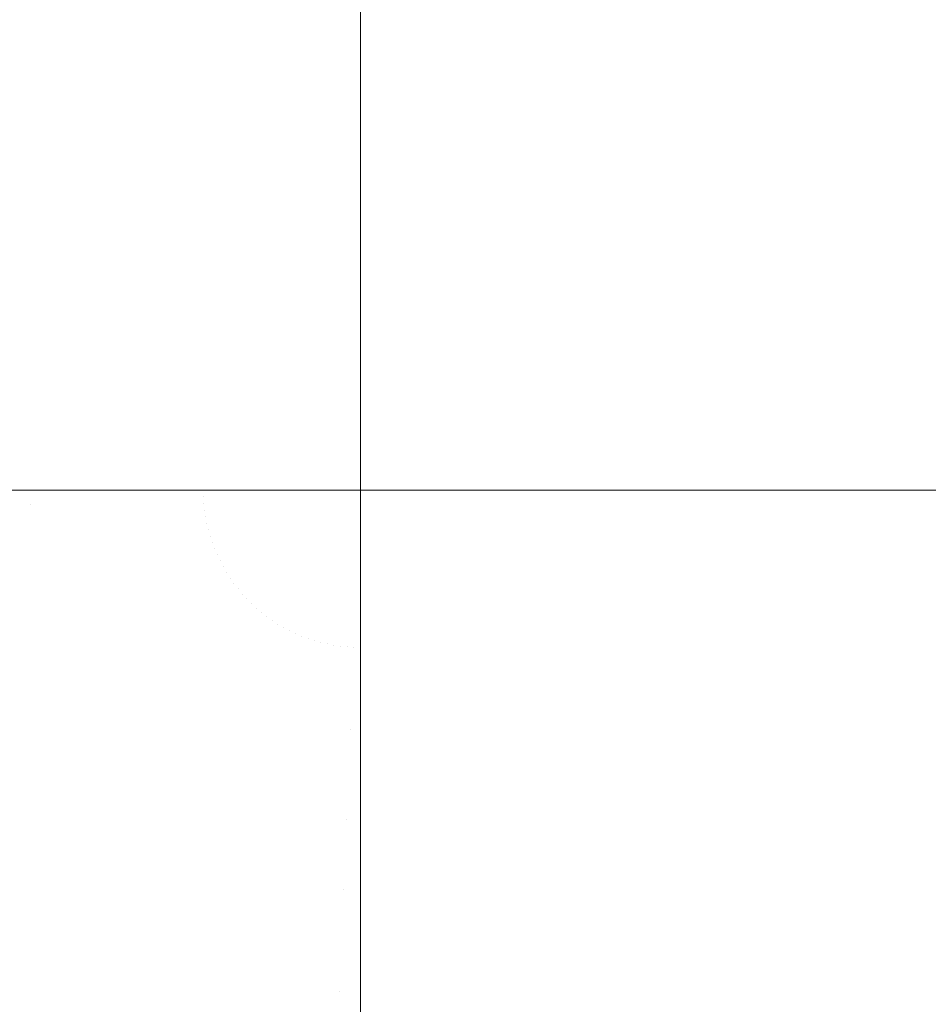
# Model space of a CAD drawing. Header units: centimetres. Extents: x -25.9 to 27.4, y -28.2 to -26.4.
# Tile 15 of 199: x -25.837 to -25.8144, y -28.0728 to -28.0483. Entities that reach past the tile are written whole.
import ezdxf

# ---------------------------------------------------------------- set-up
doc = ezdxf.new("R2010")
doc.units = ezdxf.units.CM
doc.header["$LTSCALE"] = 2.54
doc.layers.add('Lucido design-1', color=7, linetype='Continuous')

# ---------------------------------------------------------------- blocks, each defined once
blk = doc.blocks.new('Gruppo-4-1')
at = {"color": 7, "linetype": 'Continuous', "lineweight": 9}
for points, invisible_edges in [([(-25.838507, -28.06, 539.720529), (-25.838507, -26.46, 539.720529), (-25.834522, -26.46, 539.720211), (-25.834522, -28.06, 539.720211)], 5), ([(-25.836781, -26.46, 540.519695), (-25.838504, -26.46, 540.519515), (-25.838504, -28.06, 540.519515), (-25.836781, -28.06, 540.519695)], 10), ([(-25.836781, -28.06, 540.519695), (-25.834521, -28.06, 540.519832), (-25.834521, -26.46, 540.519832), (-25.836781, -26.46, 540.519695)], 10), ([(-25.834522, -28.06, 539.720211), (-25.834522, -26.46, 539.720211), (-25.830534, -26.46, 539.720053), (-25.830534, -28.06, 539.720053)], 5), ([(-25.832477, -26.46, 540.519957), (-25.834521, -26.46, 540.519832), (-25.834521, -28.06, 540.519832), (-25.832477, -28.06, 540.519957)], 10), ([(-25.832477, -28.06, 540.519957), (-25.830533, -28.06, 540.519995), (-25.830533, -26.46, 540.519995), (-25.832477, -26.46, 540.519957)], 10), ([(-25.830534, -28.06, 539.720053), (-25.830534, -26.46, 539.720053), (-25.828561, -26.46, 539.720033), (-25.828561, -28.06, 539.720033)], 1), ([(-25.830533, -26.46, 540.519995), (-25.830533, -28.06, 540.519995), (-25.828561, -28.06, 540.520033), (-25.828561, -26.46, 540.520033)], 1), ([(-25.828561, -28.06, 539.720033), (-25.828561, -26.46, 539.720033), (-8.128561, -26.46, 539.720033), (-8.128561, -27.66, 539.720033)], 8), ([(-8.128561, -27.66, 539.720033), (-8.128291, -27.672732, 539.720033), (-25.828561, -28.06, 539.720033)], 10), ([(-25.828561, -28.06, 539.720033), (-8.128291, -27.672732, 539.720033), (-8.127481, -27.685442, 539.720033)], 9), ([(-8.127481, -27.685442, 539.720033), (-8.126132, -27.698105, 539.720033), (-25.828561, -28.06, 539.720033)], 10), ([(-25.828561, -28.06, 539.720033), (-8.126132, -27.698105, 539.720033), (-8.124246, -27.7107, 539.720033)], 9), ([(-8.124246, -27.7107, 539.720033), (-8.121828, -27.723204, 539.720033), (-25.828561, -28.06, 539.720033)], 10), ([(-25.828561, -28.06, 539.720033), (-8.121828, -27.723204, 539.720033), (-8.118881, -27.735593, 539.720033)], 9), ([(-8.118881, -27.735593, 539.720033), (-8.115411, -27.747847, 539.720033), (-25.828561, -28.06, 539.720033)], 10), ([(-25.828561, -28.06, 539.720033), (-8.115411, -27.747847, 539.720033), (-8.111425, -27.759942, 539.720033)], 9), ([(-25.828561, -28.06, 539.720033), (-8.111425, -27.759942, 539.720033), (-8.106928, -27.771857, 539.720033)], 9), ([(-8.106928, -27.771857, 539.720033), (-8.10193, -27.78357, 539.720033), (-25.828561, -28.06, 539.720033)], 10), ([(-25.828561, -28.06, 539.720033), (-8.10193, -27.78357, 539.720033), (-8.096439, -27.795061, 539.720033)], 9), ([(-8.096439, -27.795061, 539.720033), (-8.090466, -27.806308, 539.720033), (-25.828561, -28.06, 539.720033)], 10), ([(-25.828561, -28.06, 539.720033), (-8.090466, -27.806308, 539.720033), (-8.08402, -27.817292, 539.720033)], 9), ([(-8.08402, -27.817292, 539.720033), (-8.077114, -27.827992, 539.720033), (-25.828561, -28.06, 539.720033)], 10), ([(-8.077114, -27.827992, 539.720033), (-8.069761, -27.83839, 539.720033), (-25.828561, -28.06, 539.720033)], 10), ([(-25.828561, -28.06, 539.720033), (-8.069761, -27.83839, 539.720033), (-8.061972, -27.848466, 539.720033)], 9), ([(-25.828561, -28.06, 539.720033), (-8.061972, -27.848466, 539.720033), (-8.053763, -27.858202, 539.720033)], 9), ([(-8.053763, -27.858202, 539.720033), (-8.045148, -27.867582, 539.720033), (-25.828561, -28.06, 539.720033)], 10), ([(-25.828561, -28.06, 539.720033), (-8.045148, -27.867582, 539.720033), (-8.036143, -27.876587, 539.720033)], 9), ([(-25.828561, -28.06, 539.720033), (-8.036143, -27.876587, 539.720033), (-8.026764, -27.885202, 539.720033)], 9), ([(-8.026764, -27.885202, 539.720033), (-8.017027, -27.893411, 539.720033), (-25.828561, -28.06, 539.720033)], 10), ([(-25.828561, -28.06, 539.720033), (-8.017027, -27.893411, 539.720033), (-8.006951, -27.901199, 539.720033)], 9), ([(-8.006951, -27.901199, 539.720033), (-7.996554, -27.908553, 539.720033), (-25.828561, -28.06, 539.720033)], 10), ([(-25.828561, -28.06, 539.720033), (-7.996554, -27.908553, 539.720033), (-7.985854, -27.915459, 539.720033)], 9), ([(-7.985854, -27.915459, 539.720033), (-7.97487, -27.921904, 539.720033), (-25.828561, -28.06, 539.720033)], 10), ([(-7.97487, -27.921904, 539.720033), (-7.963623, -27.927878, 539.720033), (-25.828561, -28.06, 539.720033)], 10), ([(-25.828561, -28.06, 539.720033), (-7.963623, -27.927878, 539.720033), (-7.952132, -27.933369, 539.720033)], 9), ([(-7.952132, -27.933369, 539.720033), (-7.940418, -27.938367, 539.720033), (-25.828561, -28.06, 539.720033)], 10), ([(-25.828561, -28.06, 539.720033), (-7.940418, -27.938367, 539.720033), (-7.928503, -27.942863, 539.720033)], 9), ([(-7.928503, -27.942863, 539.720033), (-7.916408, -27.94685, 539.720033), (-25.828561, -28.06, 539.720033)], 10), ([(-25.828561, -28.06, 539.720033), (-7.916408, -27.94685, 539.720033), (-7.904155, -27.95032, 539.720033)], 9), ([(-7.904155, -27.95032, 539.720033), (-7.891765, -27.953267, 539.720033), (-25.828561, -28.06, 539.720033)], 10), ([(-25.828561, -28.06, 539.720033), (-7.891765, -27.953267, 539.720033), (-7.879262, -27.955685, 539.720033)], 9), ([(-7.879262, -27.955685, 539.720033), (-7.866667, -27.95757, 539.720033), (-25.828561, -28.06, 539.720033)], 10), ([(-25.828561, -28.06, 539.720033), (-7.866667, -27.95757, 539.720033), (-7.854003, -27.958919, 539.720033)], 9), ([(-7.854003, -27.958919, 539.720033), (-7.841294, -27.95973, 539.720033), (-25.828561, -28.06, 539.720033)], 10), ([(-25.828561, -28.06, 539.720033), (-7.841294, -27.95973, 539.720033), (-7.828561, -27.96, 539.720033)], 9), ([(-7.828561, -27.96, 539.720033), (9.271439, -27.96, 539.720033), (27.271439, -28.06, 539.720033), (-25.828561, -28.06, 539.720033)], 10), ([(-25.841059, -28.060531, 540.519248), (-25.836773, -28.060349, 540.519695), (-25.836781, -28.06, 540.519695), (-25.838504, -28.06, 540.519515)], 11), ([(-25.838498, -28.060422, 539.720529), (-25.838507, -28.06, 539.720529), (-25.834522, -28.06, 539.720211), (-25.834517, -28.060253, 539.720211)], 13), ([(-25.834521, -28.06, 540.519832), (-25.836781, -28.06, 540.519695), (-25.836773, -28.060349, 540.519695)], 10), ([(-25.836773, -28.060349, 540.519695), (-25.832474, -28.060166, 540.519957), (-25.832477, -28.06, 540.519957), (-25.834521, -28.06, 540.519832)], 11), ([(-25.834517, -28.060253, 539.720211), (-25.834522, -28.06, 539.720211), (-25.830534, -28.06, 539.720053), (-25.830532, -28.060084, 539.720053)], 13), ([(-25.8345, -28.060505, 539.720211), (-25.834517, -28.060253, 539.720211), (-25.830532, -28.060084, 539.720053), (-25.830526, -28.060167, 539.720053)], 15), ([(-25.830533, -28.06, 540.519995), (-25.832477, -28.06, 540.519957), (-25.832474, -28.060166, 540.519957)], 10), ([(-25.832474, -28.060166, 540.519957), (-25.828561, -28.06, 540.520033), (-25.830533, -28.06, 540.519995)], 9), ([(-25.828561, -28.06, 540.520033), (-25.832474, -28.060166, 540.519957), (-25.832463, -28.060332, 540.519957)], 11), ([(-25.828561, -28.06, 540.520033), (-25.832463, -28.060332, 540.519957), (-25.832445, -28.060497, 540.519957)], 11), ([(-25.828561, -28.06, 540.520033), (-25.832445, -28.060497, 540.519957), (-25.832421, -28.060662, 540.519957)], 11), ([(-25.828561, -28.06, 540.520033), (-25.832421, -28.060662, 540.519957), (-25.832389, -28.060825, 540.519957)], 11), ([(-25.828561, -28.06, 540.520033), (-25.832389, -28.060825, 540.519957), (-25.832351, -28.060987, 540.519957)], 11), ([(-25.828561, -28.06, 540.520033), (-25.832351, -28.060987, 540.519957), (-25.832306, -28.061147, 540.519957)], 11), ([(-25.828561, -28.06, 540.520033), (-25.832306, -28.061147, 540.519957), (-25.832254, -28.061305, 540.519957)], 11), ([(-25.828561, -28.06, 540.520033), (-25.832254, -28.061305, 540.519957), (-25.832195, -28.06146, 540.519957)], 11), ([(-25.828561, -28.06, 540.520033), (-25.832195, -28.06146, 540.519957), (-25.83213, -28.061613, 540.519957)], 11), ([(-25.828561, -28.06, 540.520033), (-25.83213, -28.061613, 540.519957), (-25.832058, -28.061763, 540.519957)], 11), ([(-25.828561, -28.06, 540.520033), (-25.832058, -28.061763, 540.519957), (-25.83198, -28.06191, 540.519957)], 11), ([(-25.828561, -28.06, 540.520033), (-25.83198, -28.06191, 540.519957), (-25.831896, -28.062053, 540.519957)], 11), ([(-25.828561, -28.06, 540.520033), (-25.831896, -28.062053, 540.519957), (-25.831806, -28.062193, 540.519957)], 11), ([(-25.828561, -28.06, 540.520033), (-25.831806, -28.062193, 540.519957), (-25.83171, -28.062328, 540.519957)], 11), ([(-25.828561, -28.06, 540.520033), (-25.83171, -28.062328, 540.519957), (-25.831608, -28.06246, 540.519957)], 11), ([(-25.828561, -28.06, 540.520033), (-25.831608, -28.06246, 540.519957), (-25.831501, -28.062587, 540.519957)], 11), ([(-25.828561, -28.06, 540.520033), (-25.831501, -28.062587, 540.519957), (-25.831388, -28.062709, 540.519957)], 11), ([(-25.828561, -28.06, 540.520033), (-25.831388, -28.062709, 540.519957), (-25.831271, -28.062827, 540.519957)], 11), ([(-25.828561, -28.06, 540.520033), (-25.831271, -28.062827, 540.519957), (-25.831148, -28.062939, 540.519957)], 11), ([(-25.828561, -28.06, 540.520033), (-25.831148, -28.062939, 540.519957), (-25.831021, -28.063047, 540.519957)], 11), ([(-25.828561, -28.06, 540.520033), (-25.831021, -28.063047, 540.519957), (-25.83089, -28.063148, 540.519957)], 11), ([(-25.828561, -28.06, 540.520033), (-25.83089, -28.063148, 540.519957), (-25.830754, -28.063244, 540.519957)], 11), ([(-25.828561, -28.06, 540.520033), (-25.830754, -28.063244, 540.519957), (-25.830614, -28.063334, 540.519957)], 11), ([(-25.828561, -28.06, 540.520033), (-25.830614, -28.063334, 540.519957), (-25.830471, -28.063419, 540.519957)], 11), ([(-25.830532, -28.060084, 539.720053), (-25.830534, -28.06, 539.720053), (-25.828561, -28.06, 539.720033)], 9), ([(-25.830526, -28.060167, 539.720053), (-25.830532, -28.060084, 539.720053), (-25.828561, -28.06, 539.720033)], 11), ([(-25.830518, -28.06025, 539.720053), (-25.830526, -28.060167, 539.720053), (-25.828561, -28.06, 539.720033)], 11), ([(-25.830505, -28.060333, 539.720053), (-25.830518, -28.06025, 539.720053), (-25.828561, -28.06, 539.720033)], 11), ([(-25.830489, -28.060415, 539.720053), (-25.830505, -28.060333, 539.720053), (-25.828561, -28.06, 539.720033)], 11), ([(-25.83047, -28.060497, 539.720053), (-25.830489, -28.060415, 539.720053), (-25.828561, -28.06, 539.720033)], 11), ([(-25.828561, -28.06, 540.520033), (-25.830471, -28.063419, 540.519957), (-25.830324, -28.063497, 540.519957)], 11), ([(-25.830447, -28.060577, 539.720053), (-25.83047, -28.060497, 539.720053), (-25.828561, -28.06, 539.720033)], 11), ([(-25.830421, -28.060657, 539.720053), (-25.830447, -28.060577, 539.720053), (-25.828561, -28.06, 539.720033)], 11), ([(-25.830391, -28.060735, 539.720053), (-25.830421, -28.060657, 539.720053), (-25.828561, -28.06, 539.720033)], 11), ([(-25.830358, -28.060812, 539.720053), (-25.830391, -28.060735, 539.720053), (-25.828561, -28.06, 539.720033)], 11), ([(-25.830322, -28.060888, 539.720053), (-25.830358, -28.060812, 539.720053), (-25.828561, -28.06, 539.720033)], 11), ([(-25.828561, -28.06, 540.520033), (-25.830324, -28.063497, 540.519957), (-25.830174, -28.063568, 540.519957)], 11), ([(-25.830283, -28.060962, 539.720053), (-25.830322, -28.060888, 539.720053), (-25.828561, -28.06, 539.720033)], 11), ([(-25.830241, -28.061034, 539.720053), (-25.830283, -28.060962, 539.720053), (-25.828561, -28.06, 539.720033)], 11), ([(-25.830195, -28.061104, 539.720053), (-25.830241, -28.061034, 539.720053), (-25.828561, -28.06, 539.720033)], 11), ([(-25.830147, -28.061173, 539.720053), (-25.830195, -28.061104, 539.720053), (-25.828561, -28.06, 539.720033)], 11), ([(-25.828561, -28.06, 540.520033), (-25.830174, -28.063568, 540.519957), (-25.830021, -28.063633, 540.519957)], 11), ([(-25.830096, -28.061239, 539.720053), (-25.830147, -28.061173, 539.720053), (-25.828561, -28.06, 539.720033)], 11), ([(-25.830042, -28.061303, 539.720053), (-25.830096, -28.061239, 539.720053), (-25.828561, -28.06, 539.720033)], 11), ([(-25.829985, -28.061365, 539.720053), (-25.830042, -28.061303, 539.720053), (-25.828561, -28.06, 539.720033)], 11), ([(-25.828561, -28.06, 540.520033), (-25.830021, -28.063633, 540.519957), (-25.829866, -28.063692, 540.519957)], 11), ([(-25.829926, -28.061424, 539.720053), (-25.829985, -28.061365, 539.720053), (-25.828561, -28.06, 539.720033)], 11), ([(-25.829864, -28.06148, 539.720053), (-25.829926, -28.061424, 539.720053), (-25.828561, -28.06, 539.720033)], 11), ([(-25.828561, -28.06, 540.520033), (-25.829866, -28.063692, 540.519957), (-25.829708, -28.063744, 540.519957)], 11), ([(-25.8298, -28.061534, 539.720053), (-25.829864, -28.06148, 539.720053), (-25.828561, -28.06, 539.720033)], 11), ([(-25.829734, -28.061586, 539.720053), (-25.8298, -28.061534, 539.720053), (-25.828561, -28.06, 539.720033)], 11), ([(-25.829666, -28.061634, 539.720053), (-25.829734, -28.061586, 539.720053), (-25.828561, -28.06, 539.720033)], 11), ([(-25.828561, -28.06, 540.520033), (-25.829708, -28.063744, 540.519957), (-25.829548, -28.063789, 540.519957)], 11), ([(-25.829595, -28.061679, 539.720053), (-25.829666, -28.061634, 539.720053), (-25.828561, -28.06, 539.720033)], 11), ([(-25.829523, -28.061722, 539.720053), (-25.829595, -28.061679, 539.720053), (-25.828561, -28.06, 539.720033)], 11), ([(-25.828561, -28.06, 540.520033), (-25.829548, -28.063789, 540.519957), (-25.829386, -28.063828, 540.519957)], 11), ([(-25.829449, -28.061761, 539.720053), (-25.829523, -28.061722, 539.720053), (-25.828561, -28.06, 539.720033)], 11), ([(-25.829374, -28.061797, 539.720053), (-25.829449, -28.061761, 539.720053), (-25.828561, -28.06, 539.720033)], 11), ([(-25.828561, -28.06, 540.520033), (-25.829386, -28.063828, 540.519957), (-25.829223, -28.063859, 540.519957)], 11), ([(-25.829297, -28.06183, 539.720053), (-25.829374, -28.061797, 539.720053), (-25.828561, -28.06, 539.720033)], 11), ([(-25.829218, -28.061859, 539.720053), (-25.829297, -28.06183, 539.720053), (-25.828561, -28.06, 539.720033)], 11), ([(-25.828561, -28.06, 540.520033), (-25.829223, -28.063859, 540.519957), (-25.829059, -28.063884, 540.519957)], 11), ([(-25.829139, -28.061886, 539.720053), (-25.829218, -28.061859, 539.720053), (-25.828561, -28.06, 539.720033)], 11), ([(-25.829058, -28.061908, 539.720053), (-25.829139, -28.061886, 539.720053), (-25.828561, -28.06, 539.720033)], 11), ([(-25.828561, -28.06, 540.520033), (-25.829059, -28.063884, 540.519957), (-25.828894, -28.063902, 540.519957)], 11), ([(-25.828977, -28.061928, 539.720053), (-25.829058, -28.061908, 539.720053), (-25.828561, -28.06, 539.720033)], 11), ([(-25.828895, -28.061944, 539.720053), (-25.828977, -28.061928, 539.720053), (-25.828561, -28.06, 539.720033)], 11), ([(-25.828812, -28.061956, 539.720053), (-25.828895, -28.061944, 539.720053), (-25.828561, -28.06, 539.720033)], 11), ([(-25.828561, -28.06, 540.520033), (-25.828894, -28.063902, 540.519957), (-25.828728, -28.063912, 540.519957)], 11), ([(-25.828729, -28.061965, 539.720053), (-25.828812, -28.061956, 539.720053), (-25.828561, -28.06, 539.720033)], 11), ([(-25.828645, -28.06197, 539.720053), (-25.828729, -28.061965, 539.720053), (-25.828561, -28.06, 539.720033)], 11), ([(-25.828561, -28.06, 540.520033), (-25.828728, -28.063912, 540.519957), (-25.828561, -28.063916, 540.519957)], 3), ([(-25.828561, -28.061972, 539.720053), (-25.828645, -28.06197, 539.720053), (-25.828561, -28.06, 539.720033)], 3), ([(27.271439, -28.063916, 540.519957), (27.271439, -28.06, 540.520033), (-25.828561, -28.06, 540.520033), (-25.828561, -28.063916, 540.519957)], 8), ([(-25.828561, -28.061972, 539.720053), (-25.828561, -28.06, 539.720033), (27.271439, -28.06, 539.720033), (27.271439, -28.061972, 539.720053)], 8), ([(-25.836751, -28.060697, 540.519695), (-25.836773, -28.060349, 540.519695), (-25.841059, -28.060531, 540.519248), (-25.841025, -28.061061, 540.519248)], 15), ([(-25.838471, -28.060843, 539.720529), (-25.838498, -28.060422, 539.720529), (-25.834517, -28.060253, 539.720211), (-25.8345, -28.060505, 539.720211)], 15), ([(-25.832463, -28.060332, 540.519957), (-25.832474, -28.060166, 540.519957), (-25.836773, -28.060349, 540.519695), (-25.836751, -28.060697, 540.519695)], 15), ([(-25.832445, -28.060497, 540.519957), (-25.832463, -28.060332, 540.519957), (-25.836751, -28.060697, 540.519695), (-25.836714, -28.061044, 540.519695)], 15), ([(-25.834474, -28.060757, 539.720211), (-25.8345, -28.060505, 539.720211), (-25.830526, -28.060167, 539.720053), (-25.830518, -28.06025, 539.720053)], 15), ([(-25.834436, -28.061007, 539.720211), (-25.834474, -28.060757, 539.720211), (-25.830518, -28.06025, 539.720053), (-25.830505, -28.060333, 539.720053)], 15), ([(-25.834388, -28.061256, 539.720211), (-25.834436, -28.061007, 539.720211), (-25.830505, -28.060333, 539.720053), (-25.830489, -28.060415, 539.720053)], 15), ([(-25.838426, -28.061263, 539.720529), (-25.838471, -28.060843, 539.720529), (-25.8345, -28.060505, 539.720211), (-25.834474, -28.060757, 539.720211)], 15), ([(-25.832421, -28.060662, 540.519957), (-25.832445, -28.060497, 540.519957), (-25.836714, -28.061044, 540.519695), (-25.836663, -28.061389, 540.519695)], 15), ([(-25.83433, -28.061502, 539.720211), (-25.834388, -28.061256, 539.720211), (-25.830489, -28.060415, 539.720053), (-25.83047, -28.060497, 539.720053)], 15), ([(-25.834261, -28.061745, 539.720211), (-25.83433, -28.061502, 539.720211), (-25.83047, -28.060497, 539.720053), (-25.830447, -28.060577, 539.720053)], 15), ([(-25.834181, -28.061986, 539.720211), (-25.834261, -28.061745, 539.720211), (-25.830447, -28.060577, 539.720053), (-25.830421, -28.060657, 539.720053)], 15), ([(-25.836714, -28.061044, 540.519695), (-25.836751, -28.060697, 540.519695), (-25.841025, -28.061061, 540.519248), (-25.840969, -28.061589, 540.519248)], 15), ([(-25.838363, -28.061681, 539.720529), (-25.838426, -28.061263, 539.720529), (-25.834474, -28.060757, 539.720211), (-25.834436, -28.061007, 539.720211)], 15), ([(-25.832389, -28.060825, 540.519957), (-25.832421, -28.060662, 540.519957), (-25.836663, -28.061389, 540.519695), (-25.836596, -28.061732, 540.519695)], 15), ([(-25.832351, -28.060987, 540.519957), (-25.832389, -28.060825, 540.519957), (-25.836596, -28.061732, 540.519695), (-25.836516, -28.062071, 540.519695)], 15), ([(-25.834092, -28.062222, 539.720211), (-25.834181, -28.061986, 539.720211), (-25.830421, -28.060657, 539.720053), (-25.830391, -28.060735, 539.720053)], 15), ([(-25.833993, -28.062455, 539.720211), (-25.834092, -28.062222, 539.720211), (-25.830391, -28.060735, 539.720053), (-25.830358, -28.060812, 539.720053)], 15), ([(-25.833884, -28.062683, 539.720211), (-25.833993, -28.062455, 539.720211), (-25.830358, -28.060812, 539.720053), (-25.830322, -28.060888, 539.720053)], 15), ([(-25.836663, -28.061389, 540.519695), (-25.836714, -28.061044, 540.519695), (-25.840969, -28.061589, 540.519248), (-25.84089, -28.062114, 540.519248)], 15), ([(-25.838283, -28.062095, 539.720529), (-25.838363, -28.061681, 539.720529), (-25.834436, -28.061007, 539.720211), (-25.834388, -28.061256, 539.720211)], 15), ([(-25.832306, -28.061147, 540.519957), (-25.832351, -28.060987, 540.519957), (-25.836516, -28.062071, 540.519695), (-25.836421, -28.062407, 540.519695)], 15), ([(-25.833765, -28.062907, 539.720211), (-25.833884, -28.062683, 539.720211), (-25.830322, -28.060888, 539.720053), (-25.830283, -28.060962, 539.720053)], 15), ([(-25.833637, -28.063125, 539.720211), (-25.833765, -28.062907, 539.720211), (-25.830283, -28.060962, 539.720053), (-25.830241, -28.061034, 539.720053)], 15), ([(-25.8335, -28.063338, 539.720211), (-25.833637, -28.063125, 539.720211), (-25.830241, -28.061034, 539.720053), (-25.830195, -28.061104, 539.720053)], 15), ([(-25.838186, -28.062506, 539.720529), (-25.838283, -28.062095, 539.720529), (-25.834388, -28.061256, 539.720211), (-25.83433, -28.061502, 539.720211)], 15), ([(-25.832254, -28.061305, 540.519957), (-25.832306, -28.061147, 540.519957), (-25.836421, -28.062407, 540.519695), (-25.836311, -28.062738, 540.519695)], 15), ([(-25.832195, -28.06146, 540.519957), (-25.832254, -28.061305, 540.519957), (-25.836311, -28.062738, 540.519695), (-25.836188, -28.063065, 540.519695)], 15), ([(-25.833354, -28.063544, 539.720211), (-25.8335, -28.063338, 539.720211), (-25.830195, -28.061104, 539.720053), (-25.830147, -28.061173, 539.720053)], 15), ([(-25.833199, -28.063745, 539.720211), (-25.833354, -28.063544, 539.720211), (-25.830147, -28.061173, 539.720053), (-25.830096, -28.061239, 539.720053)], 15), ([(-25.833036, -28.063938, 539.720211), (-25.833199, -28.063745, 539.720211), (-25.830096, -28.061239, 539.720053), (-25.830042, -28.061303, 539.720053)], 15), ([(-25.832865, -28.064124, 539.720211), (-25.833036, -28.063938, 539.720211), (-25.830042, -28.061303, 539.720053), (-25.829985, -28.061365, 539.720053)], 15), ([(-25.836596, -28.061732, 540.519695), (-25.836663, -28.061389, 540.519695), (-25.84089, -28.062114, 540.519248), (-25.84079, -28.062635, 540.519248)], 15), ([(-25.838071, -28.062912, 539.720529), (-25.838186, -28.062506, 539.720529), (-25.83433, -28.061502, 539.720211), (-25.834261, -28.061745, 539.720211)], 15), ([(-25.83213, -28.061613, 540.519957), (-25.832195, -28.06146, 540.519957), (-25.836188, -28.063065, 540.519695), (-25.836051, -28.063386, 540.519695)], 15), ([(-25.832686, -28.064303, 539.720211), (-25.832865, -28.064124, 539.720211), (-25.829985, -28.061365, 539.720053), (-25.829926, -28.061424, 539.720053)], 15), ([(-25.832499, -28.064474, 539.720211), (-25.832686, -28.064303, 539.720211), (-25.829926, -28.061424, 539.720053), (-25.829864, -28.06148, 539.720053)], 15), ([(-25.832306, -28.064637, 539.720211), (-25.832499, -28.064474, 539.720211), (-25.829864, -28.06148, 539.720053), (-25.8298, -28.061534, 539.720053)], 15), ([(-25.832106, -28.064792, 539.720211), (-25.832306, -28.064637, 539.720211), (-25.8298, -28.061534, 539.720053), (-25.829734, -28.061586, 539.720053)], 15), ([(-25.831899, -28.064938, 539.720211), (-25.832106, -28.064792, 539.720211), (-25.829734, -28.061586, 539.720053), (-25.829666, -28.061634, 539.720053)], 15), ([(-25.836516, -28.062071, 540.519695), (-25.836596, -28.061732, 540.519695), (-25.84079, -28.062635, 540.519248), (-25.840667, -28.063152, 540.519248)], 15), ([(-25.837938, -28.063313, 539.720529), (-25.838071, -28.062912, 539.720529), (-25.834261, -28.061745, 539.720211), (-25.834181, -28.061986, 539.720211)], 15), ([(-25.832058, -28.061763, 540.519957), (-25.83213, -28.061613, 540.519957), (-25.836051, -28.063386, 540.519695), (-25.835901, -28.0637, 540.519695)], 15), ([(-25.83198, -28.06191, 540.519957), (-25.832058, -28.061763, 540.519957), (-25.835901, -28.0637, 540.519695), (-25.835737, -28.064009, 540.519695)], 15), ([(-25.831687, -28.065076, 539.720211), (-25.831899, -28.064938, 539.720211), (-25.829666, -28.061634, 539.720053), (-25.829595, -28.061679, 539.720053)], 15), ([(-25.831468, -28.065204, 539.720211), (-25.831687, -28.065076, 539.720211), (-25.829595, -28.061679, 539.720053), (-25.829523, -28.061722, 539.720053)], 15), ([(-25.831245, -28.065322, 539.720211), (-25.831468, -28.065204, 539.720211), (-25.829523, -28.061722, 539.720053), (-25.829449, -28.061761, 539.720053)], 15), ([(-25.831017, -28.065431, 539.720211), (-25.831245, -28.065322, 539.720211), (-25.829449, -28.061761, 539.720053), (-25.829374, -28.061797, 539.720053)], 15), ([(-25.830784, -28.065531, 539.720211), (-25.831017, -28.065431, 539.720211), (-25.829374, -28.061797, 539.720053), (-25.829297, -28.06183, 539.720053)], 15), ([(-25.830547, -28.06562, 539.720211), (-25.830784, -28.065531, 539.720211), (-25.829297, -28.06183, 539.720053), (-25.829218, -28.061859, 539.720053)], 15), ([(-25.836421, -28.062407, 540.519695), (-25.836516, -28.062071, 540.519695), (-25.840667, -28.063152, 540.519248), (-25.840522, -28.063663, 540.519248)], 15), ([(-25.837789, -28.063708, 539.720529), (-25.837938, -28.063313, 539.720529), (-25.834181, -28.061986, 539.720211), (-25.834092, -28.062222, 539.720211)], 15), ([(-25.831896, -28.062053, 540.519957), (-25.83198, -28.06191, 540.519957), (-25.835737, -28.064009, 540.519695), (-25.835561, -28.06431, 540.519695)], 15), ([(-25.831806, -28.062193, 540.519957), (-25.831896, -28.062053, 540.519957), (-25.835561, -28.06431, 540.519695), (-25.835371, -28.064603, 540.519695)], 15), ([(-25.830307, -28.065699, 539.720211), (-25.830547, -28.06562, 539.720211), (-25.829218, -28.061859, 539.720053), (-25.829139, -28.061886, 539.720053)], 15), ([(-25.830063, -28.065768, 539.720211), (-25.830307, -28.065699, 539.720211), (-25.829139, -28.061886, 539.720053), (-25.829058, -28.061908, 539.720053)], 15), ([(-25.829817, -28.065827, 539.720211), (-25.830063, -28.065768, 539.720211), (-25.829058, -28.061908, 539.720053), (-25.828977, -28.061928, 539.720053)], 15), ([(-25.829569, -28.065875, 539.720211), (-25.829817, -28.065827, 539.720211), (-25.828977, -28.061928, 539.720053), (-25.828895, -28.061944, 539.720053)], 15), ([(-25.829319, -28.065912, 539.720211), (-25.829569, -28.065875, 539.720211), (-25.828895, -28.061944, 539.720053), (-25.828812, -28.061956, 539.720053)], 15), ([(-25.829067, -28.065939, 539.720211), (-25.829319, -28.065912, 539.720211), (-25.828812, -28.061956, 539.720053), (-25.828729, -28.061965, 539.720053)], 15), ([(-25.828814, -28.065955, 539.720211), (-25.829067, -28.065939, 539.720211), (-25.828729, -28.061965, 539.720053), (-25.828645, -28.06197, 539.720053)], 15), ([(-25.828814, -28.065955, 539.720211), (-25.828645, -28.06197, 539.720053), (-25.828561, -28.061972, 539.720053), (-25.828561, -28.064361, 539.720148)], 11), ([(27.271439, -28.061972, 539.720053), (27.271439, -28.064361, 539.720148), (-25.828561, -28.064361, 539.720148), (-25.828561, -28.061972, 539.720053)], 10), ([(-25.837624, -28.064096, 539.720529), (-25.837789, -28.063708, 539.720529), (-25.834092, -28.062222, 539.720211), (-25.833993, -28.062455, 539.720211)], 15), ([(-25.83171, -28.062328, 540.519957), (-25.831806, -28.062193, 540.519957), (-25.835371, -28.064603, 540.519695), (-25.83517, -28.064888, 540.519695)], 15), ([(-25.836311, -28.062738, 540.519695), (-25.836421, -28.062407, 540.519695), (-25.840522, -28.063663, 540.519248), (-25.840356, -28.064167, 540.519248)], 15), ([(-25.837442, -28.064477, 539.720529), (-25.837624, -28.064096, 539.720529), (-25.833993, -28.062455, 539.720211), (-25.833884, -28.062683, 539.720211)], 15), ([(-25.831608, -28.06246, 540.519957), (-25.83171, -28.062328, 540.519957), (-25.83517, -28.064888, 540.519695), (-25.834956, -28.065164, 540.519695)], 15), ([(-25.831501, -28.062587, 540.519957), (-25.831608, -28.06246, 540.519957), (-25.834956, -28.065164, 540.519695), (-25.834732, -28.06543, 540.519695)], 15), ([(-25.836188, -28.063065, 540.519695), (-25.836311, -28.062738, 540.519695), (-25.840356, -28.064167, 540.519248), (-25.840168, -28.064664, 540.519248)], 15), ([(-25.837244, -28.06485, 539.720529), (-25.837442, -28.064477, 539.720529), (-25.833884, -28.062683, 539.720211), (-25.833765, -28.062907, 539.720211)], 15), ([(-25.831388, -28.062709, 540.519957), (-25.831501, -28.062587, 540.519957), (-25.834732, -28.06543, 540.519695), (-25.834496, -28.065687, 540.519695)], 15), ([(-25.831271, -28.062827, 540.519957), (-25.831388, -28.062709, 540.519957), (-25.834496, -28.065687, 540.519695), (-25.834249, -28.065934, 540.519695)], 15), ([(-25.83703, -28.065214, 539.720529), (-25.837244, -28.06485, 539.720529), (-25.833765, -28.062907, 539.720211), (-25.833637, -28.063125, 539.720211)], 15), ([(-25.831148, -28.062939, 540.519957), (-25.831271, -28.062827, 540.519957), (-25.834249, -28.065934, 540.519695), (-25.833992, -28.06617, 540.519695)], 15), ([(-25.831021, -28.063047, 540.519957), (-25.831148, -28.062939, 540.519957), (-25.833992, -28.06617, 540.519695), (-25.833725, -28.066395, 540.519695)], 15), ([(-25.83089, -28.063148, 540.519957), (-25.831021, -28.063047, 540.519957), (-25.833725, -28.066395, 540.519695), (-25.833449, -28.066608, 540.519695)], 15), ([(-25.836051, -28.063386, 540.519695), (-25.836188, -28.063065, 540.519695), (-25.840168, -28.064664, 540.519248), (-25.83996, -28.065152, 540.519248)], 15), ([(-25.836801, -28.065569, 539.720529), (-25.83703, -28.065214, 539.720529), (-25.833637, -28.063125, 539.720211), (-25.8335, -28.063338, 539.720211)], 15), ([(-25.830754, -28.063244, 540.519957), (-25.83089, -28.063148, 540.519957), (-25.833449, -28.066608, 540.519695), (-25.833164, -28.06681, 540.519695)], 15), ([(-25.830614, -28.063334, 540.519957), (-25.830754, -28.063244, 540.519957), (-25.833164, -28.06681, 540.519695), (-25.832871, -28.066999, 540.519695)], 15), ([(-25.835901, -28.0637, 540.519695), (-25.836051, -28.063386, 540.519695), (-25.83996, -28.065152, 540.519248), (-25.839731, -28.065632, 540.519248)], 15), ([(-25.836557, -28.065914, 539.720529), (-25.836801, -28.065569, 539.720529), (-25.8335, -28.063338, 539.720211), (-25.833354, -28.063544, 539.720211)], 15), ([(-25.836299, -28.066248, 539.720529), (-25.836557, -28.065914, 539.720529), (-25.833354, -28.063544, 539.720211), (-25.833199, -28.063745, 539.720211)], 15), ([(-25.830471, -28.063419, 540.519957), (-25.830614, -28.063334, 540.519957), (-25.832871, -28.066999, 540.519695), (-25.83257, -28.067176, 540.519695)], 15), ([(-25.830324, -28.063497, 540.519957), (-25.830471, -28.063419, 540.519957), (-25.83257, -28.067176, 540.519695), (-25.832262, -28.067339, 540.519695)], 15), ([(-25.830174, -28.063568, 540.519957), (-25.830324, -28.063497, 540.519957), (-25.832262, -28.067339, 540.519695), (-25.831947, -28.06749, 540.519695)], 15), ([(-25.835737, -28.064009, 540.519695), (-25.835901, -28.0637, 540.519695), (-25.839731, -28.065632, 540.519248), (-25.839482, -28.066101, 540.519248)], 15), ([(-25.836027, -28.06657, 539.720529), (-25.836299, -28.066248, 539.720529), (-25.833199, -28.063745, 539.720211), (-25.833036, -28.063938, 539.720211)], 15), ([(-25.830021, -28.063633, 540.519957), (-25.830174, -28.063568, 540.519957), (-25.831947, -28.06749, 540.519695), (-25.831626, -28.067627, 540.519695)], 15), ([(-25.829866, -28.063692, 540.519957), (-25.830021, -28.063633, 540.519957), (-25.831626, -28.067627, 540.519695), (-25.8313, -28.06775, 540.519695)], 15), ([(-25.829708, -28.063744, 540.519957), (-25.829866, -28.063692, 540.519957), (-25.8313, -28.06775, 540.519695), (-25.830968, -28.067859, 540.519695)], 15), ([(-25.829548, -28.063789, 540.519957), (-25.829708, -28.063744, 540.519957), (-25.830968, -28.067859, 540.519695), (-25.830633, -28.067954, 540.519695)], 15), ([(-25.829386, -28.063828, 540.519957), (-25.829548, -28.063789, 540.519957), (-25.830633, -28.067954, 540.519695), (-25.830293, -28.068035, 540.519695)], 15), ([(-25.835561, -28.06431, 540.519695), (-25.835737, -28.064009, 540.519695), (-25.839482, -28.066101, 540.519248), (-25.839213, -28.066559, 540.519248)], 15), ([(-25.835741, -28.066881, 539.720529), (-25.836027, -28.06657, 539.720529), (-25.833036, -28.063938, 539.720211), (-25.832865, -28.064124, 539.720211)], 15), ([(-25.829223, -28.063859, 540.519957), (-25.829386, -28.063828, 540.519957), (-25.830293, -28.068035, 540.519695), (-25.829951, -28.068101, 540.519695)], 15), ([(-25.829059, -28.063884, 540.519957), (-25.829223, -28.063859, 540.519957), (-25.829951, -28.068101, 540.519695), (-25.829605, -28.068153, 540.519695)], 15), ([(-25.828894, -28.063902, 540.519957), (-25.829059, -28.063884, 540.519957), (-25.829605, -28.068153, 540.519695), (-25.829258, -28.06819, 540.519695)], 15), ([(-25.828728, -28.063912, 540.519957), (-25.828894, -28.063902, 540.519957), (-25.829258, -28.06819, 540.519695), (-25.82891, -28.068212, 540.519695)], 15), ([(-25.828728, -28.063912, 540.519957), (-25.82891, -28.068212, 540.519695), (-25.828561, -28.068219, 540.519695), (-25.828561, -28.064244, 540.519937)], 11), ([(-25.828561, -28.064244, 540.519937), (-25.828561, -28.063916, 540.519957), (-25.828728, -28.063912, 540.519957)], 10), ([(-25.828561, -28.063916, 540.519957), (-25.828561, -28.064244, 540.519937), (27.271439, -28.064244, 540.519937), (27.271439, -28.063916, 540.519957)], 10), ([(-25.835443, -28.06718, 539.720529), (-25.835741, -28.066881, 539.720529), (-25.832865, -28.064124, 539.720211), (-25.832686, -28.064303, 539.720211)], 15), ([(27.271439, -28.068219, 540.519695), (27.271439, -28.064244, 540.519937), (-25.828561, -28.064244, 540.519937), (-25.828561, -28.068219, 540.519695)], 10), ([(-25.835371, -28.064603, 540.519695), (-25.835561, -28.06431, 540.519695), (-25.839213, -28.066559, 540.519248), (-25.838925, -28.067005, 540.519248)], 15), ([(-25.835132, -28.067466, 539.720529), (-25.835443, -28.06718, 539.720529), (-25.832686, -28.064303, 539.720211), (-25.832499, -28.064474, 539.720211)], 15), ([(-25.834809, -28.067738, 539.720529), (-25.835132, -28.067466, 539.720529), (-25.832499, -28.064474, 539.720211), (-25.832306, -28.064637, 539.720211)], 15), ([(-25.828561, -28.064361, 539.720148), (-25.828561, -28.065961, 539.720211), (-25.828814, -28.065955, 539.720211)], 10), ([(-25.828561, -28.065961, 539.720211), (-25.828561, -28.064361, 539.720148), (27.271439, -28.064361, 539.720148), (27.271439, -28.065961, 539.720211)], 10), ([(-25.83517, -28.064888, 540.519695), (-25.835371, -28.064603, 540.519695), (-25.838925, -28.067005, 540.519248), (-25.838619, -28.067438, 540.519248)], 15), ([(-25.834475, -28.067996, 539.720529), (-25.834809, -28.067738, 539.720529), (-25.832306, -28.064637, 539.720211), (-25.832106, -28.064792, 539.720211)], 15), ([(-25.840414, -28.067298, 539.721007), (-25.840713, -28.066788, 539.721007), (-25.837244, -28.06485, 539.720529), (-25.83703, -28.065214, 539.720529)], 15), ([(-25.834956, -28.065164, 540.519695), (-25.83517, -28.064888, 540.519695), (-25.838619, -28.067438, 540.519248), (-25.838294, -28.067858, 540.519248)], 15), ([(-25.83413, -28.06824, 539.720529), (-25.834475, -28.067996, 539.720529), (-25.832106, -28.064792, 539.720211), (-25.831899, -28.064938, 539.720211)], 15), ([(-25.833776, -28.068469, 539.720529), (-25.83413, -28.06824, 539.720529), (-25.831899, -28.064938, 539.720211), (-25.831687, -28.065076, 539.720211)], 15), ([(-25.840094, -28.067794, 539.721007), (-25.840414, -28.067298, 539.721007), (-25.83703, -28.065214, 539.720529), (-25.836801, -28.065569, 539.720529)], 15), ([(-25.834732, -28.06543, 540.519695), (-25.834956, -28.065164, 540.519695), (-25.838294, -28.067858, 540.519248), (-25.837952, -28.068264, 540.519248)], 15), ([(-25.833412, -28.068682, 539.720529), (-25.833776, -28.068469, 539.720529), (-25.831687, -28.065076, 539.720211), (-25.831468, -28.065204, 539.720211)], 15), ([(-25.833039, -28.06888, 539.720529), (-25.833412, -28.068682, 539.720529), (-25.831468, -28.065204, 539.720211), (-25.831245, -28.065322, 539.720211)], 15), ([(-25.834496, -28.065687, 540.519695), (-25.834732, -28.06543, 540.519695), (-25.837952, -28.068264, 540.519248), (-25.837592, -28.068655, 540.519248)], 15), ([(-25.832658, -28.069062, 539.720529), (-25.833039, -28.06888, 539.720529), (-25.831245, -28.065322, 539.720211), (-25.831017, -28.065431, 539.720211)], 15), ([(-25.83227, -28.069228, 539.720529), (-25.832658, -28.069062, 539.720529), (-25.831017, -28.065431, 539.720211), (-25.830784, -28.065531, 539.720211)], 15), ([(-25.839753, -28.068277, 539.721007), (-25.840094, -28.067794, 539.721007), (-25.836801, -28.065569, 539.720529), (-25.836557, -28.065914, 539.720529)], 15), ([(-25.834249, -28.065934, 540.519695), (-25.834496, -28.065687, 540.519695), (-25.837592, -28.068655, 540.519248), (-25.837217, -28.069031, 540.519248)], 15), ([(-25.831875, -28.069377, 539.720529), (-25.83227, -28.069228, 539.720529), (-25.830784, -28.065531, 539.720211), (-25.830547, -28.06562, 539.720211)], 15), ([(-25.831474, -28.069509, 539.720529), (-25.831875, -28.069377, 539.720529), (-25.830547, -28.06562, 539.720211), (-25.830307, -28.065699, 539.720211)], 15), ([(-25.831067, -28.069624, 539.720529), (-25.831474, -28.069509, 539.720529), (-25.830307, -28.065699, 539.720211), (-25.830063, -28.065768, 539.720211)], 15), ([(-25.839391, -28.068744, 539.721007), (-25.839753, -28.068277, 539.721007), (-25.836557, -28.065914, 539.720529), (-25.836299, -28.066248, 539.720529)], 15), ([(-25.833992, -28.06617, 540.519695), (-25.834249, -28.065934, 540.519695), (-25.837217, -28.069031, 540.519248), (-25.836826, -28.06939, 540.519248)], 15), ([(-25.830657, -28.069722, 539.720529), (-25.831067, -28.069624, 539.720529), (-25.830063, -28.065768, 539.720211), (-25.829817, -28.065827, 539.720211)], 15), ([(-25.830242, -28.069802, 539.720529), (-25.830657, -28.069722, 539.720529), (-25.829817, -28.065827, 539.720211), (-25.829569, -28.065875, 539.720211)], 15), ([(-25.829825, -28.069865, 539.720529), (-25.830242, -28.069802, 539.720529), (-25.829569, -28.065875, 539.720211), (-25.829319, -28.065912, 539.720211)], 15), ([(-25.829405, -28.069909, 539.720529), (-25.829825, -28.069865, 539.720529), (-25.829319, -28.065912, 539.720211), (-25.829067, -28.065939, 539.720211)], 15), ([(-25.828984, -28.069936, 539.720529), (-25.829405, -28.069909, 539.720529), (-25.829067, -28.065939, 539.720211), (-25.828814, -28.065955, 539.720211)], 15), ([(-25.828984, -28.069936, 539.720529), (-25.828814, -28.065955, 539.720211), (-25.828561, -28.065961, 539.720211), (-25.828561, -28.068714, 539.720431)], 11), ([(27.271439, -28.065961, 539.720211), (27.271439, -28.068714, 539.720431), (-25.828561, -28.068714, 539.720431), (-25.828561, -28.065961, 539.720211)], 10), ([(-25.83901, -28.069196, 539.721007), (-25.839391, -28.068744, 539.721007), (-25.836299, -28.066248, 539.720529), (-25.836027, -28.06657, 539.720529)], 15), ([(-25.833725, -28.066395, 540.519695), (-25.833992, -28.06617, 540.519695), (-25.836826, -28.06939, 540.519248), (-25.83642, -28.069732, 540.519248)], 15), ([(-25.833449, -28.066608, 540.519695), (-25.833725, -28.066395, 540.519695), (-25.83642, -28.069732, 540.519248), (-25.836, -28.070057, 540.519248)], 15), ([(-25.838611, -28.069631, 539.721007), (-25.83901, -28.069196, 539.721007), (-25.836027, -28.06657, 539.720529), (-25.835741, -28.066881, 539.720529)], 15), ([(-25.833164, -28.06681, 540.519695), (-25.833449, -28.066608, 540.519695), (-25.836, -28.070057, 540.519248), (-25.835566, -28.070364, 540.519248)], 15), ([(-25.838193, -28.070049, 539.721007), (-25.838611, -28.069631, 539.721007), (-25.835741, -28.066881, 539.720529), (-25.835443, -28.06718, 539.720529)], 15), ([(-25.832871, -28.066999, 540.519695), (-25.833164, -28.06681, 540.519695), (-25.835566, -28.070364, 540.519248), (-25.83512, -28.070652, 540.519248)], 15), ([(-25.837758, -28.070449, 539.721007), (-25.838193, -28.070049, 539.721007), (-25.835443, -28.06718, 539.720529), (-25.835132, -28.067466, 539.720529)], 15), ([(-25.83257, -28.067176, 540.519695), (-25.832871, -28.066999, 540.519695), (-25.83512, -28.070652, 540.519248), (-25.834662, -28.070921, 540.519248)], 15), ([(-25.832262, -28.067339, 540.519695), (-25.83257, -28.067176, 540.519695), (-25.834662, -28.070921, 540.519248), (-25.834193, -28.07117, 540.519248)], 15), ([(-25.837306, -28.07083, 539.721007), (-25.837758, -28.070449, 539.721007), (-25.835132, -28.067466, 539.720529), (-25.834809, -28.067738, 539.720529)], 15), ([(-25.831947, -28.06749, 540.519695), (-25.832262, -28.067339, 540.519695), (-25.834193, -28.07117, 540.519248), (-25.833714, -28.071399, 540.519248)], 15), ([(-25.831626, -28.067627, 540.519695), (-25.831947, -28.06749, 540.519695), (-25.833714, -28.071399, 540.519248), (-25.833225, -28.071607, 540.519248)], 15), ([(-25.8313, -28.06775, 540.519695), (-25.831626, -28.067627, 540.519695), (-25.833225, -28.071607, 540.519248), (-25.832729, -28.071794, 540.519248)], 15), ([(-25.836838, -28.071191, 539.721007), (-25.837306, -28.07083, 539.721007), (-25.834809, -28.067738, 539.720529), (-25.834475, -28.067996, 539.720529)], 15), ([(-25.830968, -28.067859, 540.519695), (-25.8313, -28.06775, 540.519695), (-25.832729, -28.071794, 540.519248), (-25.832224, -28.071961, 540.519248)], 15), ([(-25.830633, -28.067954, 540.519695), (-25.830968, -28.067859, 540.519695), (-25.832224, -28.071961, 540.519248), (-25.831713, -28.072105, 540.519248)], 15), ([(-25.830293, -28.068035, 540.519695), (-25.830633, -28.067954, 540.519695), (-25.831713, -28.072105, 540.519248), (-25.831197, -28.072228, 540.519248)], 15), ([(-25.836356, -28.071532, 539.721007), (-25.836838, -28.071191, 539.721007), (-25.834475, -28.067996, 539.720529), (-25.83413, -28.06824, 539.720529)], 15), ([(-25.829951, -28.068101, 540.519695), (-25.830293, -28.068035, 540.519695), (-25.831197, -28.072228, 540.519248), (-25.830675, -28.072329, 540.519248)], 15), ([(-25.829605, -28.068153, 540.519695), (-25.829951, -28.068101, 540.519695), (-25.830675, -28.072329, 540.519248), (-25.83015, -28.072408, 540.519248)], 15), ([(-25.829258, -28.06819, 540.519695), (-25.829605, -28.068153, 540.519695), (-25.83015, -28.072408, 540.519248), (-25.829622, -28.072464, 540.519248)], 15), ([(-25.82891, -28.068212, 540.519695), (-25.829258, -28.06819, 540.519695), (-25.829622, -28.072464, 540.519248), (-25.829092, -28.072498, 540.519248)], 15), ([(-25.82891, -28.068212, 540.519695), (-25.829092, -28.072498, 540.519248), (-25.828561, -28.072509, 540.519248), (-25.828561, -28.06848, 540.519668)], 11), ([(-25.828561, -28.06848, 540.519668), (-25.828561, -28.068219, 540.519695), (-25.82891, -28.068212, 540.519695)], 10), ([(-25.835859, -28.071853, 539.721007), (-25.836356, -28.071532, 539.721007), (-25.83413, -28.06824, 539.720529), (-25.833776, -28.068469, 539.720529)], 15), ([(-25.828561, -28.068219, 540.519695), (-25.828561, -28.06848, 540.519668), (27.271439, -28.06848, 540.519668), (27.271439, -28.068219, 540.519695)], 10), ([(-25.83535, -28.072152, 539.721007), (-25.835859, -28.071853, 539.721007), (-25.833776, -28.068469, 539.720529), (-25.833412, -28.068682, 539.720529)], 15), ([(-25.834828, -28.072429, 539.721007), (-25.83535, -28.072152, 539.721007), (-25.833412, -28.068682, 539.720529), (-25.833039, -28.06888, 539.720529)], 15), ([(27.271439, -28.072509, 540.519248), (27.271439, -28.06848, 540.519668), (-25.828561, -28.06848, 540.519668), (-25.828561, -28.072509, 540.519248)], 10), ([(-25.834295, -28.072684, 539.721007), (-25.834828, -28.072429, 539.721007), (-25.833039, -28.06888, 539.720529), (-25.832658, -28.069062, 539.720529)], 15), ([(-25.828561, -28.068714, 539.720431), (-25.828561, -28.069945, 539.720529), (-25.828984, -28.069936, 539.720529)], 10), ([(-25.828561, -28.069945, 539.720529), (-25.828561, -28.068714, 539.720431), (27.271439, -28.068714, 539.720431), (27.271439, -28.069945, 539.720529)], 10), ([(-25.836826, -28.06939, 540.519248), (-25.837217, -28.069031, 540.519248), (-25.840164, -28.072106, 540.518618), (-25.83964, -28.072587, 540.518618)], 15), ([(-25.833751, -28.072916, 539.721007), (-25.834295, -28.072684, 539.721007), (-25.832658, -28.069062, 539.720529), (-25.83227, -28.069228, 539.720529)], 15), ([(-25.83642, -28.069732, 540.519248), (-25.836826, -28.06939, 540.519248), (-25.83964, -28.072587, 540.518618), (-25.839095, -28.073046, 540.518618)], 15), ([(-25.833199, -28.073124, 539.721007), (-25.833751, -28.072916, 539.721007), (-25.83227, -28.069228, 539.720529), (-25.831875, -28.069377, 539.720529)], 15), ([(-25.832637, -28.073309, 539.721007), (-25.833199, -28.073124, 539.721007), (-25.831875, -28.069377, 539.720529), (-25.831474, -28.069509, 539.720529)], 15), ([(-25.832069, -28.07347, 539.721007), (-25.832637, -28.073309, 539.721007), (-25.831474, -28.069509, 539.720529), (-25.831067, -28.069624, 539.720529)], 15), ([(-25.831494, -28.073607, 539.721007), (-25.832069, -28.07347, 539.721007), (-25.831067, -28.069624, 539.720529), (-25.830657, -28.069722, 539.720529)], 15), ([(-25.836, -28.070057, 540.519248), (-25.83642, -28.069732, 540.519248), (-25.839095, -28.073046, 540.518618), (-25.838532, -28.073481, 540.518618)], 15), ([(-25.830914, -28.073719, 539.721007), (-25.831494, -28.073607, 539.721007), (-25.830657, -28.069722, 539.720529), (-25.830242, -28.069802, 539.720529)], 15), ([(-25.830329, -28.073807, 539.721007), (-25.830914, -28.073719, 539.721007), (-25.830242, -28.069802, 539.720529), (-25.829825, -28.069865, 539.720529)], 15), ([(-25.829742, -28.073869, 539.721007), (-25.830329, -28.073807, 539.721007), (-25.829825, -28.069865, 539.720529), (-25.829405, -28.069909, 539.720529)], 15), ([(-25.829152, -28.073907, 539.721007), (-25.829742, -28.073869, 539.721007), (-25.829405, -28.069909, 539.720529), (-25.828984, -28.069936, 539.720529)], 15), ([(-25.835566, -28.070364, 540.519248), (-25.836, -28.070057, 540.519248), (-25.838532, -28.073481, 540.518618), (-25.837951, -28.073892, 540.518618)], 15), ([(-25.829152, -28.073907, 539.721007), (-25.828984, -28.069936, 539.720529), (-25.828561, -28.069945, 539.720529), (-25.828561, -28.073051, 539.720903)], 11), ([(27.271439, -28.069945, 539.720529), (27.271439, -28.073051, 539.720903), (-25.828561, -28.073051, 539.720903), (-25.828561, -28.069945, 539.720529)], 10), ([(-25.83512, -28.070652, 540.519248), (-25.835566, -28.070364, 540.519248), (-25.837951, -28.073892, 540.518618), (-25.837353, -28.074278, 540.518618)], 15), ([(-25.834662, -28.070921, 540.519248), (-25.83512, -28.070652, 540.519248), (-25.837353, -28.074278, 540.518618), (-25.836739, -28.074639, 540.518618)], 15), ([(-25.839191, -28.074373, 539.721644), (-25.839792, -28.073909, 539.721644), (-25.837306, -28.07083, 539.721007), (-25.836838, -28.071191, 539.721007)], 15), ([(-25.834193, -28.07117, 540.519248), (-25.834662, -28.070921, 540.519248), (-25.836739, -28.074639, 540.518618), (-25.83611, -28.074973, 540.518618)], 15), ([(-25.838572, -28.074811, 539.721644), (-25.839191, -28.074373, 539.721644), (-25.836838, -28.071191, 539.721007), (-25.836356, -28.071532, 539.721007)], 15), ([(-25.833714, -28.071399, 540.519248), (-25.834193, -28.07117, 540.519248), (-25.83611, -28.074973, 540.518618), (-25.835468, -28.075279, 540.518618)], 15), ([(-25.833225, -28.071607, 540.519248), (-25.833714, -28.071399, 540.519248), (-25.835468, -28.075279, 540.518618), (-25.834813, -28.075559, 540.518618)], 15), ([(-25.837934, -28.075222, 539.721644), (-25.838572, -28.074811, 539.721644), (-25.836356, -28.071532, 539.721007), (-25.835859, -28.071853, 539.721007)], 15), ([(-25.832729, -28.071794, 540.519248), (-25.833225, -28.071607, 540.519248), (-25.834813, -28.075559, 540.518618), (-25.834148, -28.07581, 540.518618)], 15), ([(-25.83728, -28.075606, 539.721644), (-25.837934, -28.075222, 539.721644), (-25.835859, -28.071853, 539.721007), (-25.83535, -28.072152, 539.721007)], 15), ([(-25.832224, -28.071961, 540.519248), (-25.832729, -28.071794, 540.519248), (-25.834148, -28.07581, 540.518618), (-25.833471, -28.076033, 540.518618)], 15), ([(-25.831713, -28.072105, 540.519248), (-25.832224, -28.071961, 540.519248), (-25.833471, -28.076033, 540.518618), (-25.832787, -28.076227, 540.518618)], 15), ([(-25.831197, -28.072228, 540.519248), (-25.831713, -28.072105, 540.519248), (-25.832787, -28.076227, 540.518618), (-25.832094, -28.076392, 540.518618)], 15), ([(-25.836609, -28.075962, 539.721644), (-25.83728, -28.075606, 539.721644), (-25.83535, -28.072152, 539.721007), (-25.834828, -28.072429, 539.721007)], 15), ([(-25.830675, -28.072329, 540.519248), (-25.831197, -28.072228, 540.519248), (-25.832094, -28.076392, 540.518618), (-25.831395, -28.076527, 540.518618)], 15), ([(-25.83015, -28.072408, 540.519248), (-25.830675, -28.072329, 540.519248), (-25.831395, -28.076527, 540.518618), (-25.830691, -28.076632, 540.518618)], 15), ([(-25.835925, -28.07629, 539.721644), (-25.836609, -28.075962, 539.721644), (-25.834828, -28.072429, 539.721007), (-25.834295, -28.072684, 539.721007)], 15), ([(-25.829622, -28.072464, 540.519248), (-25.83015, -28.072408, 540.519248), (-25.830691, -28.076632, 540.518618), (-25.829983, -28.076708, 540.518618)], 15), ([(-25.829092, -28.072498, 540.519248), (-25.829622, -28.072464, 540.519248), (-25.829983, -28.076708, 540.518618), (-25.829273, -28.076753, 540.518618)], 15), ([(-25.829092, -28.072498, 540.519248), (-25.829273, -28.076753, 540.518618), (-25.828561, -28.076768, 540.518618), (-25.828561, -28.072701, 540.51922)], 11), ([(-25.828561, -28.072701, 540.51922), (-25.828561, -28.072509, 540.519248), (-25.829092, -28.072498, 540.519248)], 10), ([(-25.828561, -28.072509, 540.519248), (-25.828561, -28.072701, 540.51922), (27.271439, -28.072701, 540.51922), (27.271439, -28.072509, 540.519248)], 10), ([(-25.835227, -28.076587, 539.721644), (-25.835925, -28.07629, 539.721644), (-25.834295, -28.072684, 539.721007), (-25.833751, -28.072916, 539.721007)], 15), ([(27.271439, -28.076768, 540.518618), (27.271439, -28.072701, 540.51922), (-25.828561, -28.072701, 540.51922), (-25.828561, -28.076768, 540.518618)], 10)]:
    blk.add_3dface(points, dxfattribs=dict(at, invisible_edges=invisible_edges))
blk.add_3dface([(-25.828561, -26.46, 540.520033), (-25.828561, -28.06, 540.520033), (27.271439, -28.06, 540.520033), (27.271439, -26.46, 540.520033)], dxfattribs=at)

msp = doc.modelspace()

# ---------------------------------------------------------------- block references
at = {"layer": 'Lucido design-1', "color": 7}
msp.add_blockref('Gruppo-4-1', (0, 0), dxfattribs=at)

doc.saveas('drawing.dxf')
